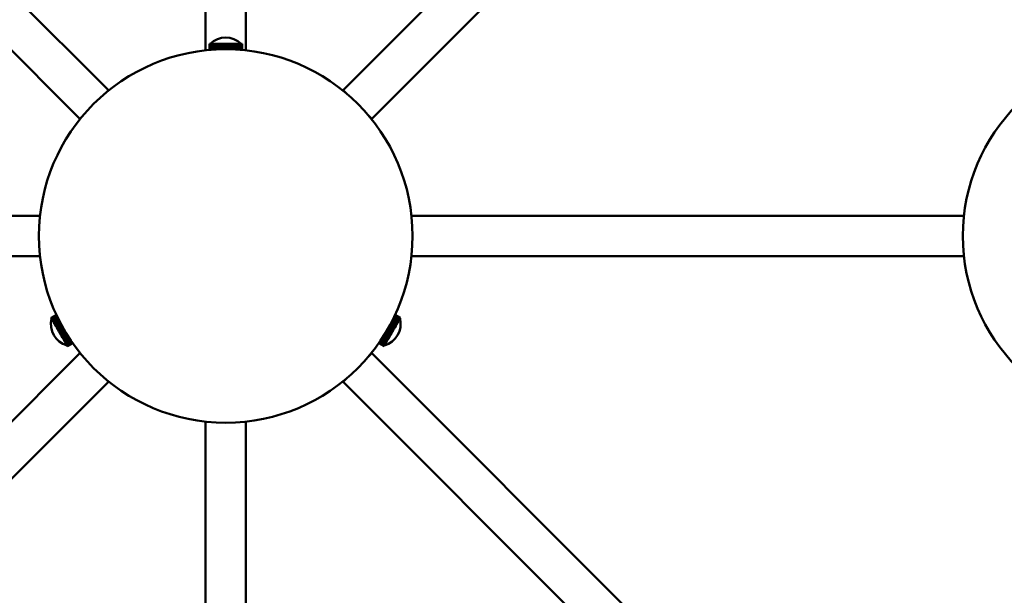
# Model space of a CAD drawing. Header units: millimetres. Extents: x 381 to 3103, y 17 to 2472.
# Tile 7 of 36: x 805 to 1121, y 604 to 789. Entities that reach past the tile are written whole.
import ezdxf

# ---------------------------------------------------------------- set-up
doc = ezdxf.new("R2010")
doc.units = ezdxf.units.MM
doc.header["$LTSCALE"] = 12
doc.layers.add('Widoczne (ISO)', color=7, linetype='Continuous', lineweight=50)
doc.layers.add('Wymiar (ISO)', color=7, linetype='Continuous', lineweight=18)
doc.styles.add('Tekst notatki (ISO)', font='tahoma.ttf')
doc.dimstyles.new('Domyślne (ISO)', dxfattribs={"dimscale": 12, "dimtxt": 3, "dimasz": 3, "dimexe": 3.175, "dimexo": 0, "dimgap": 0.762, "dimtad": 1, "dimdec": 1, "dimlfac": 0.03937, "dimrnd": 1e-08, "dimzin": 0, "dimdsep": 46, "dimtxsty": 'Tekst notatki (ISO)', "dimblk": 'Filled-1', "dimcen": 0.09, "dimdle": 10, "dimse1": 1, "dimse2": 1, "dimclrd": 256, "dimclre": 256, "dimclrt": 256, "dimadec": 0, "dimazin": 0, "dimtfac": 0.666667, "dimtmove": 0, "dimatfit": 3, "dimfxl": 1, "dimtolj": 1, "dimlwd": 15, "dimlwe": 15, "dimarcsym": 0})

# ---------------------------------------------------------------- blocks, each defined once
blk = doc.blocks.new('Filled-1')
at = {"color": 0}
for p, q in [((0, 0), (-1, 0.25)), ((-1, 0.25), (-1, -0.25)), ((-1, 0), (0, 0)), ((-1, -0.25), (0, 0))]:
    blk.add_line(p, q, dxfattribs=at)
at = {"color": 0, "flags": 128}
blk.add_lwpolyline([(-1, -0.25), (0, 0), (-1, 0.25), (-1, -0.25)], dxfattribs=at)
at = {"color": 0}
blk.add_solid([(-1, -0.25), (0, 0), (-1, 0.25), (-1, -0.25)], dxfattribs=at)
blk = doc.blocks.new('*D9')
at = {"layer": 'Defpoints', "color": 0, "transparency": 16777216}
for p in [(925.71, 1346.51), (1573.16, 1346.51), (870.71, 230.38)]:
    blk.add_point(p, dxfattribs=at)
at = {"layer": 'Wymiar (ISO)', "lineweight": 15, "transparency": 16777216}
blk.add_line((1573.16, 266.38), (1573.16, 1310.51), dxfattribs=at)
at = {"layer": 'Wymiar (ISO)', "lineweight": 15, "transparency": 16777216, "xscale": 36, "yscale": 36, "zscale": 36}
for p, rotation in [((1573.16, 1346.51), 90), ((1573.16, 230.38), 270)]:
    blk.add_blockref('Filled-1', p, dxfattribs=dict(at, rotation=rotation))
at = {"layer": 'Wymiar (ISO)', "lineweight": 18, "transparency": 16777216, "insert": (1465.84, 689.34), "char_height": 36, "attachment_point": 1, "rotation": 90, "style": 'Tekst notatki (ISO)'}
blk.add_mtext('\\A1;43.9\\P1116 mm', dxfattribs=at)
blk = doc.blocks.new('*D10')
at = {"layer": 'Defpoints', "color": 0, "transparency": 16777216}
for p in [(925.71, 1496.51), (1573.16, 1496.51), (870.71, 230.38)]:
    blk.add_point(p, dxfattribs=at)
at = {"layer": 'Wymiar (ISO)', "lineweight": 15, "transparency": 16777216}
for p, q in [((1573.16, 1496.51), (1573.16, 1749)), ((1573.16, 266.38), (1573.16, 1460.51))]:
    blk.add_line(p, q, dxfattribs=at)
at = {"layer": 'Wymiar (ISO)', "lineweight": 15, "transparency": 16777216, "xscale": 36, "yscale": 36, "zscale": 36}
for p, rotation in [((1573.16, 1496.51), 90), ((1573.16, 230.38), 270)]:
    blk.add_blockref('Filled-1', p, dxfattribs=dict(at, rotation=rotation))
at = {"layer": 'Wymiar (ISO)', "lineweight": 18, "transparency": 16777216, "insert": (1465.7, 1541.65), "char_height": 36, "attachment_point": 1, "rotation": 90, "style": 'Tekst notatki (ISO)'}
blk.add_mtext('\\A1;49.8\\P1266 mm', dxfattribs=at)
blk = doc.blocks.new('*D11')
at = {"layer": 'Defpoints', "color": 0, "transparency": 16777216}
for p in [(925.71, 1796.51), (1573.16, 1796.51), (870.71, 230.38)]:
    blk.add_point(p, dxfattribs=at)
at = {"layer": 'Wymiar (ISO)', "lineweight": 15, "transparency": 16777216}
for p, q in [((1573.16, 1796.51), (1573.16, 2049)), ((1573.16, 266.38), (1573.16, 1760.51))]:
    blk.add_line(p, q, dxfattribs=at)
at = {"layer": 'Wymiar (ISO)', "lineweight": 15, "transparency": 16777216, "xscale": 36, "yscale": 36, "zscale": 36}
for p, rotation in [((1573.16, 1796.51), 90), ((1573.16, 230.38), 270)]:
    blk.add_blockref('Filled-1', p, dxfattribs=dict(at, rotation=rotation))
at = {"layer": 'Wymiar (ISO)', "lineweight": 18, "transparency": 16777216, "insert": (1465.92, 1841.65), "char_height": 36, "attachment_point": 1, "rotation": 90, "style": 'Tekst notatki (ISO)'}
blk.add_mtext('\\A1;61.7\\P1566 mm', dxfattribs=at)
blk = doc.blocks.new('*D12')
at = {"layer": 'Defpoints', "color": 0, "transparency": 16777216}
for p in [(925.71, 2246.01), (1573.16, 2246.01), (870.71, 230.38)]:
    blk.add_point(p, dxfattribs=at)
at = {"layer": 'Wymiar (ISO)', "lineweight": 15, "transparency": 16777216}
blk.add_line((1573.16, 266.38), (1573.16, 2210.01), dxfattribs=at)
at = {"layer": 'Wymiar (ISO)', "lineweight": 15, "transparency": 16777216, "xscale": 36, "yscale": 36, "zscale": 36}
for p, rotation in [((1573.16, 2246.01), 90), ((1573.16, 230.38), 270)]:
    blk.add_blockref('Filled-1', p, dxfattribs=dict(at, rotation=rotation))
at = {"layer": 'Wymiar (ISO)', "lineweight": 18, "transparency": 16777216, "insert": (1465.79, 2138.24), "char_height": 36, "attachment_point": 1, "rotation": 90, "style": 'Tekst notatki (ISO)'}
blk.add_mtext('\\A1;79.4\\P2016 mm', dxfattribs=at)

msp = doc.modelspace()

# ---------------------------------------------------------------- linework, layer by layer
at = {"layer": 'Widoczne (ISO)'}
for p, q in [((833.03, 766.59), (620.9, 978.72)), ((908.39, 766.59), (1120.53, 978.72)), ((823.84, 757.4), (611.7, 969.53)), ((917.59, 757.4), (1129.72, 969.53)), ((864.21, 779.36), (864.21, 956.83)), ((877.21, 779.36), (877.21, 956.83)), ((865.45, 781.47), (865.45, 779.49)), ((865.48, 781.47), (865.45, 781.47)), ((865.49, 781.47), (865.48, 781.47)), ((865.48, 779.49), (865.48, 781.47)), ((865.49, 781.47), (865.49, 779.49)), ((865.56, 781.47), (865.49, 781.47)), ((865.57, 781.47), (865.56, 781.47)), ((865.56, 779.49), (865.56, 781.47)), ((865.57, 781.47), (865.57, 779.5)), ((865.7, 781.47), (865.57, 781.47)), ((865.72, 781.47), (865.7, 781.47)), ((865.7, 779.51), (865.7, 781.47)), ((865.72, 781.47), (865.72, 779.51)), ((865.9, 781.47), (865.72, 781.47)), ((865.92, 781.47), (865.9, 781.47)), ((865.9, 779.52), (865.9, 781.47)), ((865.92, 781.47), (865.92, 779.52)), ((866.14, 781.47), (865.92, 781.47)), ((866.17, 781.47), (866.14, 781.47)), ((866.14, 779.54), (866.14, 781.47)), ((866.17, 781.47), (866.17, 779.54)), ((866.44, 781.47), (866.17, 781.47)), ((866.47, 781.47), (866.44, 781.47)), ((866.44, 779.56), (866.44, 781.47)), ((866.47, 781.47), (866.47, 779.57)), ((866.78, 781.47), (866.47, 781.47)), ((866.82, 781.47), (866.78, 781.47)), ((866.78, 779.59), (866.78, 781.47)), ((866.82, 781.47), (866.82, 779.59)), ((867.17, 781.47), (866.82, 781.47)), ((867.21, 781.47), (867.17, 781.47)), ((867.17, 779.61), (867.17, 781.47)), ((867.21, 781.47), (867.21, 779.61)), ((867.6, 781.47), (867.21, 781.47)), ((867.64, 781.47), (867.6, 781.47)), ((867.6, 779.63), (867.6, 781.47)), ((867.64, 781.47), (867.64, 779.64)), ((868.06, 781.47), (867.64, 781.47)), ((868.1, 781.47), (868.06, 781.47)), ((868.06, 779.66), (868.06, 781.47)), ((868.1, 781.47), (868.1, 779.66)), ((868.54, 781.47), (868.1, 781.47)), ((868.59, 781.47), (868.54, 781.47)), ((868.54, 779.68), (868.54, 781.47)), ((868.59, 781.47), (868.59, 779.68)), ((869.06, 781.47), (868.59, 781.47)), ((869.1, 781.47), (869.06, 781.47)), ((869.06, 779.69), (869.06, 781.47)), ((869.1, 781.47), (869.1, 779.69)), ((869.59, 781.47), (869.1, 781.47)), ((869.64, 781.47), (869.59, 781.47)), ((869.59, 779.71), (869.59, 781.47)), ((869.64, 781.47), (869.64, 779.71)), ((870.13, 781.47), (869.64, 781.47)), ((870.17, 781.47), (870.13, 781.47)), ((870.13, 779.71), (870.13, 781.47)), ((870.17, 779.71), (870.17, 781.47)), ((870.17, 781.47), (870.18, 781.47)), ((870.18, 781.47), (870.18, 779.71)), ((870.68, 781.47), (870.18, 781.47)), ((870.69, 781.47), (870.68, 781.47)), ((870.68, 779.72), (870.68, 781.47)), ((870.69, 779.72), (870.69, 781.47)), ((870.69, 781.47), (870.72, 781.47)), ((870.72, 781.47), (870.72, 779.72)), ((870.72, 781.47), (870.73, 781.47)), ((870.73, 781.47), (870.73, 779.72)), ((871.23, 781.47), (870.73, 781.47)), ((871.23, 779.71), (871.23, 781.47)), ((871.23, 781.47), (871.24, 781.47)), ((871.24, 781.47), (871.24, 779.71)), ((871.24, 781.47), (871.28, 781.47)), ((871.28, 781.47), (871.28, 779.71)), ((871.77, 781.47), (871.28, 781.47)), ((871.77, 779.71), (871.77, 781.47)), ((871.77, 781.47), (871.82, 781.47)), ((871.82, 781.47), (871.82, 779.71)), ((872.3, 781.47), (871.82, 781.47)), ((872.3, 779.69), (872.3, 781.47)), ((872.3, 781.47), (872.35, 781.47)), ((872.35, 781.47), (872.35, 779.69)), ((872.82, 781.47), (872.35, 781.47)), ((872.82, 779.68), (872.82, 781.47)), ((872.82, 781.47), (872.87, 781.47)), ((872.87, 781.47), (872.87, 779.68)), ((873.31, 781.47), (872.87, 781.47)), ((873.31, 779.66), (873.31, 781.47)), ((873.31, 781.47), (873.35, 781.47)), ((873.35, 781.47), (873.35, 779.66)), ((873.77, 781.47), (873.35, 781.47)), ((873.77, 779.64), (873.77, 781.47)), ((873.77, 781.47), (873.82, 781.47)), ((873.82, 781.47), (873.82, 779.64)), ((874.2, 781.47), (873.82, 781.47)), ((874.2, 779.61), (874.2, 781.47)), ((874.2, 781.47), (874.24, 781.47)), ((874.24, 781.47), (874.24, 779.61)), ((874.6, 781.47), (874.24, 781.47)), ((874.6, 779.59), (874.6, 781.47)), ((874.6, 781.47), (874.63, 781.47)), ((874.63, 781.47), (874.63, 779.59)), ((874.94, 781.47), (874.63, 781.47)), ((874.94, 779.57), (874.94, 781.47)), ((874.94, 781.47), (874.97, 781.47)), ((874.97, 781.47), (874.97, 779.56)), ((875.25, 781.47), (874.97, 781.47)), ((875.25, 779.54), (875.25, 781.47)), ((875.25, 781.47), (875.27, 781.47)), ((875.27, 781.47), (875.27, 779.54)), ((875.5, 781.47), (875.27, 781.47)), ((875.5, 779.52), (875.5, 781.47)), ((875.5, 781.47), (875.52, 781.47)), ((875.52, 781.47), (875.52, 779.52)), ((875.7, 781.47), (875.52, 781.47)), ((875.7, 779.51), (875.7, 781.47)), ((875.7, 781.47), (875.72, 781.47)), ((875.72, 781.47), (875.72, 779.51)), ((875.85, 781.47), (875.72, 781.47)), ((875.85, 779.5), (875.85, 781.47)), ((875.85, 781.47), (875.86, 781.47)), ((875.86, 781.47), (875.86, 779.49)), ((875.93, 781.47), (875.86, 781.47)), ((875.93, 779.49), (875.93, 781.47)), ((875.93, 781.47), (875.94, 781.47)), ((875.94, 781.47), (875.94, 779.49)), ((875.97, 781.47), (875.94, 781.47)), ((875.97, 779.49), (875.97, 781.47)), ((875.97, 781.47), (875.97, 779.49)), ((875.97, 781.47), (875.97, 781.47)), ((831.97, 765.53), (833.03, 766.59)), ((908.39, 766.59), (909.45, 765.53)), ((823.84, 757.4), (824.9, 758.46)), ((916.53, 758.46), (917.59, 757.4)), ((811.06, 726.22), (633.62, 726.22)), ((930.36, 726.22), (1107.8, 726.22)), ((811.06, 713.22), (633.62, 713.22)), ((930.36, 713.22), (1107.8, 713.22)), ((816.32, 694.38), (814.61, 693.39)), ((816.33, 694.37), (814.61, 693.38)), ((814.61, 693.38), (816.33, 694.37)), ((814.61, 693.39), (814.61, 693.38)), ((814.61, 693.38), (814.65, 693.32)), ((814.61, 693.38), (814.61, 693.38)), ((814.65, 693.32), (816.35, 694.31)), ((816.36, 694.3), (814.65, 693.32)), ((814.65, 693.32), (814.71, 693.22)), ((814.65, 693.32), (814.65, 693.32)), ((814.71, 693.22), (816.41, 694.2)), ((816.41, 694.19), (814.71, 693.2)), ((814.71, 693.2), (814.71, 693.22)), ((814.71, 693.2), (814.8, 693.06)), ((814.8, 693.06), (816.48, 694.04)), ((814.81, 693.05), (814.8, 693.06)), ((816.49, 694.02), (814.81, 693.05)), ((814.81, 693.05), (814.91, 692.86)), ((814.91, 692.86), (816.58, 693.83)), ((814.92, 692.84), (814.91, 692.86)), ((816.59, 693.8), (814.92, 692.84)), ((814.92, 692.84), (815.05, 692.62)), ((815.05, 692.62), (816.71, 693.57)), ((815.07, 692.59), (815.05, 692.62)), ((816.72, 693.54), (815.07, 692.59)), ((815.07, 692.59), (815.22, 692.33)), ((815.22, 692.33), (816.85, 693.27)), ((816.87, 693.24), (815.24, 692.3)), ((815.41, 692), (817.02, 692.94)), ((817.03, 692.9), (815.42, 691.97)), ((815.61, 691.65), (817.21, 692.56)), ((817.22, 692.53), (815.63, 691.61)), ((924.2, 692.53), (925.79, 691.61)), ((925.98, 691.94), (924.37, 692.87)), ((924.39, 692.9), (926, 691.97)), ((926.17, 692.27), (924.54, 693.21)), ((924.56, 693.24), (926.19, 692.3)), ((926.34, 692.57), (924.69, 693.52)), ((924.7, 693.55), (926.35, 692.59)), ((926.49, 692.82), (924.82, 693.78)), ((924.83, 693.81), (926.5, 692.84)), ((926.61, 693.03), (924.92, 694)), ((924.93, 694.02), (926.62, 693.05)), ((926.7, 693.19), (925, 694.17)), ((925.01, 694.19), (926.71, 693.21)), ((925.06, 694.3), (926.77, 693.32)), ((926.77, 693.31), (925.06, 694.29)), ((925.09, 694.37), (926.81, 693.38)), ((926.81, 693.37), (925.09, 694.36)), ((926.82, 693.39), (925.1, 694.38)), ((926.19, 692.3), (926.34, 692.57)), ((926.34, 692.57), (926.35, 692.59)), ((926.35, 692.59), (926.49, 692.82)), ((926.49, 692.82), (926.5, 692.84)), ((926.5, 692.84), (926.61, 693.03)), ((926.61, 693.03), (926.62, 693.05)), ((926.62, 693.05), (926.7, 693.19)), ((926.7, 693.19), (926.71, 693.21)), ((926.71, 693.21), (926.77, 693.31)), ((926.77, 693.32), (926.81, 693.37)), ((926.77, 693.31), (926.77, 693.32)), ((926.81, 693.38), (926.82, 693.39)), ((926.81, 693.37), (926.81, 693.38)), ((815.24, 692.3), (815.22, 692.33)), ((815.24, 692.3), (815.41, 692)), ((815.42, 691.97), (815.41, 692)), ((815.42, 691.97), (815.61, 691.65)), ((815.63, 691.61), (815.61, 691.65)), ((815.63, 691.61), (815.84, 691.26)), ((815.84, 691.26), (817.41, 692.16)), ((815.86, 691.22), (815.84, 691.26)), ((817.43, 692.12), (815.86, 691.22)), ((815.86, 691.22), (816.08, 690.84)), ((816.08, 690.84), (817.63, 691.74)), ((816.1, 690.8), (816.08, 690.84)), ((817.65, 691.7), (816.1, 690.8)), ((816.1, 690.8), (816.33, 690.4)), ((816.33, 690.4), (817.87, 691.29)), ((816.36, 690.36), (816.33, 690.4)), ((817.89, 691.25), (816.36, 690.36)), ((816.36, 690.36), (816.6, 689.95)), ((816.6, 689.95), (818.12, 690.83)), ((816.62, 689.9), (816.6, 689.95)), ((818.15, 690.78), (816.62, 689.9)), ((816.62, 689.9), (816.87, 689.48)), ((816.87, 689.48), (818.39, 690.35)), ((816.89, 689.44), (816.87, 689.48)), ((818.41, 690.31), (816.89, 689.43)), ((816.89, 689.44), (818.41, 690.31)), ((816.89, 689.43), (816.89, 689.44)), ((816.89, 689.43), (817.14, 689)), ((817.14, 689), (818.66, 689.88)), ((817.15, 688.98), (818.67, 689.86)), ((818.68, 689.84), (817.16, 688.96)), ((818.68, 689.83), (817.17, 688.96)), ((817.42, 688.53), (818.93, 689.4)), ((818.94, 689.39), (817.42, 688.51)), ((818.96, 689.36), (817.44, 688.48)), ((922.46, 689.36), (923.98, 688.48)), ((924.24, 688.92), (922.72, 689.8)), ((924.23, 688.92), (922.72, 689.79)), ((922.73, 689.82), (924.25, 688.94)), ((922.74, 689.84), (924.26, 688.96)), ((922.99, 690.27), (924.51, 689.4)), ((924.51, 689.39), (922.99, 690.27)), ((923.01, 690.31), (924.53, 689.44)), ((924.78, 689.86), (923.25, 690.74)), ((923.27, 690.78), (924.8, 689.9)), ((925.04, 690.32), (923.5, 691.21)), ((923.53, 691.25), (925.07, 690.36)), ((925.3, 690.76), (923.75, 691.66)), ((923.77, 691.7), (925.32, 690.8)), ((925.54, 691.18), (923.97, 692.09)), ((923.99, 692.13), (925.56, 691.22)), ((925.77, 691.58), (924.18, 692.49)), ((924.26, 688.96), (924.51, 689.39)), ((924.51, 689.4), (924.53, 689.44)), ((924.51, 689.4), (924.51, 689.39)), ((924.53, 689.44), (924.78, 689.86)), ((924.78, 689.86), (924.8, 689.9)), ((924.8, 689.9), (925.04, 690.32)), ((925.04, 690.32), (925.07, 690.36)), ((925.07, 690.36), (925.3, 690.76)), ((925.3, 690.76), (925.32, 690.8)), ((925.32, 690.8), (925.54, 691.18)), ((925.54, 691.18), (925.56, 691.22)), ((925.56, 691.22), (925.77, 691.58)), ((925.77, 691.58), (925.79, 691.61)), ((925.79, 691.61), (925.98, 691.94)), ((925.98, 691.94), (926, 691.97)), ((926, 691.97), (926.17, 692.27)), ((926.17, 692.27), (926.19, 692.3)), ((817.15, 688.98), (817.14, 689)), ((817.16, 688.96), (817.15, 688.98)), ((817.16, 688.96), (817.17, 688.96)), ((817.17, 688.96), (817.42, 688.53)), ((817.42, 688.51), (817.42, 688.53)), ((817.42, 688.51), (817.44, 688.48)), ((817.44, 688.48), (817.69, 688.05)), ((817.69, 688.05), (819.21, 688.93)), ((817.69, 688.05), (817.71, 688.01)), ((819.23, 688.89), (817.71, 688.01)), ((817.71, 688.01), (817.96, 687.59)), ((817.96, 687.59), (819.49, 688.47)), ((817.96, 687.59), (817.98, 687.55)), ((819.51, 688.43), (817.98, 687.55)), ((817.98, 687.55), (818.22, 687.14)), ((818.22, 687.14), (819.76, 688.03)), ((818.22, 687.14), (818.24, 687.1)), ((819.78, 687.99), (818.24, 687.1)), ((818.24, 687.1), (818.47, 686.71)), ((818.47, 686.71), (820.03, 687.61)), ((818.47, 686.71), (818.49, 686.67)), ((820.05, 687.57), (818.49, 686.67)), ((818.49, 686.67), (818.7, 686.3)), ((818.7, 686.3), (820.28, 687.21)), ((818.7, 686.3), (818.72, 686.26)), ((820.3, 687.17), (818.72, 686.26)), ((818.72, 686.26), (818.92, 685.92)), ((818.92, 685.92), (820.52, 686.84)), ((820.54, 686.81), (818.94, 685.88)), ((819.12, 685.57), (820.74, 686.5)), ((820.76, 686.47), (819.14, 685.54)), ((819.3, 685.26), (820.94, 686.2)), ((922.26, 685.51), (920.64, 686.45)), ((920.66, 686.47), (922.28, 685.54)), ((922.46, 685.85), (920.86, 686.78)), ((920.88, 686.81), (922.48, 685.88)), ((922.68, 686.23), (921.1, 687.14)), ((921.12, 687.17), (922.7, 686.26)), ((922.91, 686.63), (921.35, 687.53)), ((921.37, 687.57), (922.93, 686.67)), ((923.16, 687.06), (921.61, 687.95)), ((921.64, 687.99), (923.18, 687.1)), ((923.42, 687.51), (921.88, 688.39)), ((921.91, 688.43), (923.44, 687.55)), ((923.68, 687.97), (922.16, 688.85)), ((922.19, 688.89), (923.71, 688.01)), ((923.96, 688.44), (922.44, 689.32)), ((923.97, 688.47), (922.46, 689.35)), ((922.48, 685.88), (922.68, 686.23)), ((922.7, 686.26), (922.68, 686.23)), ((922.7, 686.26), (922.91, 686.63)), ((922.93, 686.67), (922.91, 686.63)), ((922.93, 686.67), (923.16, 687.06)), ((923.18, 687.1), (923.16, 687.06)), ((923.18, 687.1), (923.42, 687.51)), ((923.44, 687.55), (923.42, 687.51)), ((923.44, 687.55), (923.68, 687.97)), ((923.71, 688.01), (923.68, 687.97)), ((923.71, 688.01), (923.96, 688.44)), ((923.97, 688.47), (923.96, 688.44)), ((923.98, 688.48), (923.97, 688.47)), ((923.98, 688.48), (924.23, 688.92)), ((924.24, 688.92), (924.23, 688.92)), ((924.25, 688.94), (924.24, 688.92)), ((924.25, 688.94), (924.26, 688.96)), ((818.92, 685.92), (818.94, 685.88)), ((818.94, 685.88), (819.12, 685.57)), ((819.12, 685.57), (819.14, 685.54)), ((819.14, 685.54), (819.3, 685.26)), ((819.3, 685.26), (819.32, 685.23)), ((820.96, 686.18), (819.32, 685.23)), ((819.32, 685.23), (819.46, 684.98)), ((819.46, 684.98), (821.12, 685.94)), ((819.46, 684.98), (819.47, 684.96)), ((821.14, 685.92), (819.47, 684.96)), ((819.47, 684.96), (819.59, 684.75)), ((819.59, 684.75), (821.27, 685.72)), ((819.59, 684.75), (819.61, 684.73)), ((821.28, 685.7), (819.61, 684.73)), ((819.61, 684.73), (819.7, 684.56)), ((819.7, 684.56), (821.39, 685.54)), ((819.7, 684.56), (819.71, 684.55)), ((821.4, 685.53), (819.71, 684.55)), ((819.71, 684.55), (819.78, 684.42)), ((819.78, 684.42), (821.49, 685.41)), ((819.78, 684.42), (819.79, 684.41)), ((821.49, 685.4), (819.79, 684.41)), ((819.79, 684.41), (819.84, 684.33)), ((821.55, 685.32), (819.84, 684.33)), ((819.84, 684.33), (821.55, 685.32)), ((819.84, 684.33), (819.84, 684.33)), ((819.84, 684.33), (819.86, 684.29)), ((821.58, 685.28), (819.86, 684.29)), ((819.86, 684.29), (821.57, 685.28)), ((819.86, 684.29), (819.86, 684.29)), ((921.56, 684.29), (919.84, 685.28)), ((919.85, 685.28), (921.56, 684.29)), ((919.87, 685.32), (921.58, 684.33)), ((921.58, 684.32), (919.87, 685.31)), ((921.63, 684.4), (919.92, 685.39)), ((919.93, 685.4), (921.63, 684.41)), ((921.7, 684.54), (920.01, 685.51)), ((920.02, 685.53), (921.71, 684.55)), ((921.81, 684.71), (920.13, 685.68)), ((920.14, 685.7), (921.82, 684.73)), ((921.93, 684.94), (920.27, 685.9)), ((920.29, 685.92), (921.95, 684.96)), ((922.09, 685.2), (920.44, 686.15)), ((920.46, 686.18), (922.1, 685.23)), ((921.56, 684.29), (921.58, 684.32)), ((921.56, 684.29), (921.56, 684.29)), ((921.58, 684.33), (921.63, 684.4)), ((921.58, 684.33), (921.58, 684.32)), ((921.63, 684.41), (921.7, 684.54)), ((921.63, 684.41), (921.63, 684.4)), ((921.71, 684.55), (921.7, 684.54)), ((921.71, 684.55), (921.81, 684.71)), ((921.82, 684.73), (921.81, 684.71)), ((921.82, 684.73), (921.93, 684.94)), ((921.95, 684.96), (921.93, 684.94)), ((921.95, 684.96), (922.09, 685.2)), ((922.1, 685.23), (922.09, 685.2)), ((922.1, 685.23), (922.26, 685.51)), ((922.28, 685.54), (922.26, 685.51)), ((922.28, 685.54), (922.46, 685.85)), ((922.48, 685.88), (922.46, 685.85)), ((823.84, 682.03), (611.7, 469.9)), ((824.9, 680.97), (823.84, 682.03)), ((917.59, 682.03), (916.53, 680.97)), ((917.59, 682.03), (1129.72, 469.9)), ((833.03, 672.84), (831.97, 673.9)), ((909.45, 673.9), (908.39, 672.84)), ((833.03, 672.84), (620.9, 460.71)), ((908.39, 672.84), (1120.53, 460.71)), ((864.21, 660.07), (864.21, 482.6)), ((877.21, 660.07), (877.21, 482.6))]:
    msp.add_line(p, q, dxfattribs=at)
msp.add_circle((870.71, 719.72), 60, dxfattribs=at)
for centre, radius, start, end in [((870.71, 776.22), 7.25, 46.3972, 133.6028), ((1167.19, 719.72), 59.75, 90, 270), ((821.78, 691.47), 7.25, 166.3972, 253.6028), ((919.64, 691.47), 7.25, 286.3972, 13.6028)]:
    msp.add_arc(centre, radius, start, end, dxfattribs=at)

# ---------------------------------------------------------------- dimensions: what is measured, and where the dimension line sits
at = {"layer": 'Wymiar (ISO)', "lineweight": 18}
for base, p2, text, override, picture, middle in [((1573.16, 2246.01), (925.71, 2246.01), '<>\\P2016 mm', {"dimgap": 0.762, "dimdec": 1, "dimlfac": 0.03937, "dimpost": '\\X', "dimse1": 1, "dimse2": 1, "dimtol": 0, "dimlim": 0, "dimtp": 0, "dimtm": 0, "dimtdec": 2, "dimtofl": 0, "dimatfit": 1, "dimtvp": -0.25}, '*D12', (1573.16, 2238.76)), ((1573.16, 1796.51), (925.71, 1796.51), '<>\\P1566 mm', {"dimgap": 0.762, "dimdec": 1, "dimlfac": 0.03937, "dimpost": '\\X', "dimse1": 1, "dimse2": 1, "dimtol": 0, "dimlim": 0, "dimtp": 0, "dimtm": 0, "dimtdec": 2, "dimtofl": 0, "dimatfit": 2, "dimtvp": -0.25}, '*D11', (1573.16, 1940.75)), ((1573.16, 1496.51), (925.71, 1496.51), '<>\\P1266 mm', {"dimgap": 0.762, "dimdec": 1, "dimlfac": 0.03937, "dimpost": '\\X', "dimse1": 1, "dimse2": 1, "dimtol": 0, "dimlim": 0, "dimtp": 0, "dimtm": 0, "dimtdec": 2, "dimtofl": 0, "dimatfit": 2, "dimtvp": -0.25}, '*D10', (1573.16, 1640.75)), ((1573.16, 1346.51), (925.71, 1346.51), '<>\\P1116 mm', {"dimgap": 0.762, "dimdec": 1, "dimlfac": 0.03937, "dimpost": '\\X', "dimse1": 1, "dimse2": 1, "dimtol": 0, "dimlim": 0, "dimtp": 0, "dimtm": 0, "dimtdec": 2, "dimtofl": 0, "dimatfit": 1, "dimtvp": -0.25}, '*D9', (1573.16, 788.45))]:
    dim = msp.add_linear_dim(base=base, p1=(870.71, 230.38), p2=p2, angle=270, text=text, dimstyle='Domyślne (ISO)', override=override, dxfattribs=at)
    dim.commit()
    dim.dimension.update_dxf_attribs({"geometry": picture, "text_midpoint": middle, "dimtype": 160})

doc.saveas('drawing.dxf')
